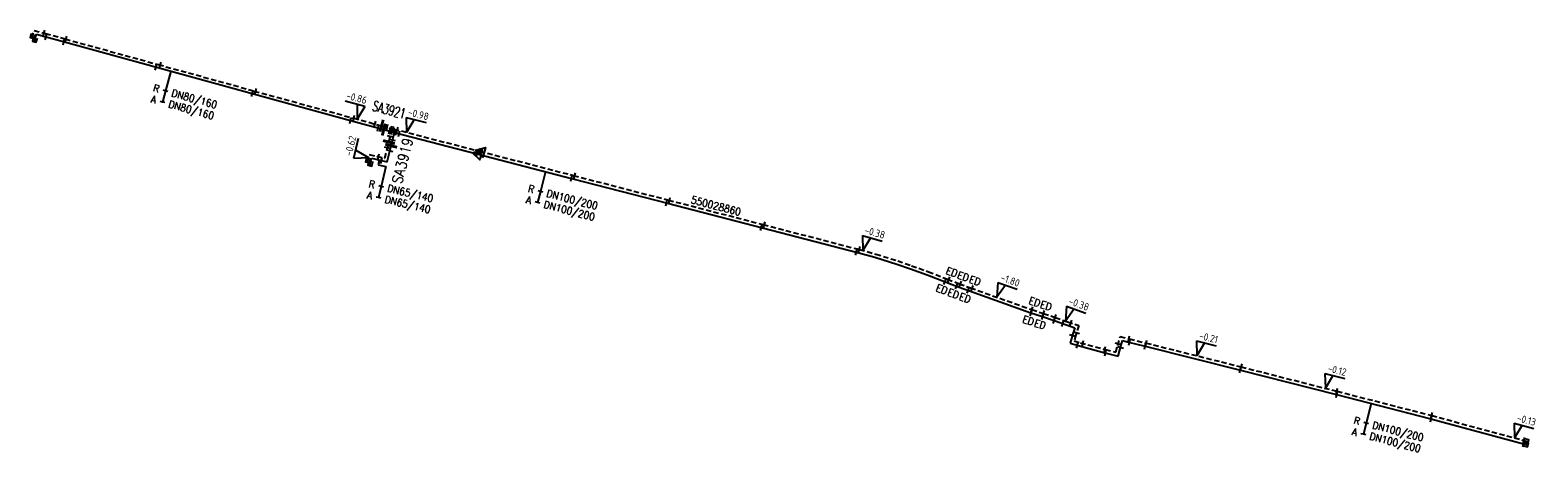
# Model space of a CAD drawing. Header units: millimetres. Extents: x 0 to 118212815, y 0 to 488348790.
# Tile 143 of 143: x 117808397 to 117992952, y 488079009 to 488130460. Entities that reach past the tile are written whole.
import ezdxf
from ezdxf.enums import TextEntityAlignment as Align

# ---------------------------------------------------------------- set-up
doc = ezdxf.new("R2010")
doc.units = ezdxf.units.MM
doc.header["$LTSCALE"] = 200
doc.linetypes.add('HIDDEN2', pattern=[4.7625, 3.175, -1.5875])
for name, color, linetype in [('WW-C-AFSLUITER', 7, 'Continuous'), ('WW-C-mof', 7, 'Continuous'), ('WW-C-tstuk', 7, 'Continuous'), ('WW-C-VERLOOP', 7, 'Continuous'), ('WW-I-diam', 7, 'Continuous'), ('WW-I-info', 7, 'Continuous'), ('WW-I-NAP', 7, 'Continuous'), ('WW-L-aanvoer', 3, 'Continuous'), ('WW-L-retour', 3, 'HIDDEN2')]:
    doc.layers.add(name, color=color, linetype=linetype)
doc.styles.add('DIN17', font='ROMANS.SHX', dxfattribs={"width": 0.9})
doc.styles.add('ISOCP', font='ISOCP.SHX')

# ---------------------------------------------------------------- blocks, each defined once
blk = doc.blocks.new('LR-smof')
at = {"color": 0, "linetype": 'ByBlock', "lineweight": -2}
blk.add_lwpolyline([(1, 0.5), (0, 0.5), (0, -0.5), (1, -0.5)], dxfattribs=at)
blk = doc.blocks.new('LR-VERL')
at = {"color": 0, "linetype": 'ByBlock', "lineweight": -2}
blk.add_lwpolyline([(1.08, 0), (-1.08, -1.25), (-1.08, 1.25)], close=True, dxfattribs=at)
blk = doc.blocks.new('LR-mof')
at = {"color": 0, "linetype": 'ByBlock', "lineweight": -2}
blk.add_line((0, -0.75), (0, 0.75), dxfattribs=at)
blk = doc.blocks.new('LR-tso')
blk.add_lwpolyline([(-0.375, -0.375), (0.375, -0.375), (0.375, 0.375), (-0.375, 0.375)], close=True)
blk = doc.blocks.new('LR-mofD')
at = {"color": 0, "linetype": 'ByBlock', "lineweight": -2}
blk.add_line((0, -0.75), (0, 0.75), dxfattribs=at)
at = {"color": 1, "linetype": 'ByBlock', "lineweight": -3, "style": 'DIN17', "width": 0.9}
blk.add_attdef('*1', text='', height=1.8, dxfattribs=at).set_placement((0, 2), align=Align.MIDDLE)
blk = doc.blocks.new('nap1')
at = {"color": 0, "linetype": 'Continuous', "lineweight": -3}
for p, q in [((-1, 3.5), (0, 0)), ((-1, 3.5), (4, 3.5)), ((1, 3.5), (0, 0))]:
    blk.add_line(p, q, dxfattribs=at)
at = {"color": 0, "linetype": 'Continuous', "lineweight": -3, "style": 'ISOCP'}
for tag, p in [('*1', (1.7, 5)), ('*2', (4, 1.5))]:
    blk.add_attdef(tag, text='', height=1.8, dxfattribs=at).set_placement(p, align=Align.MIDDLE)
blk = doc.blocks.new('LR-hyp')
at = {"color": 7, "linetype": 'ByBlock', "lineweight": -3, "style": 'DIN17', "width": 0.9}
blk.add_attdef('*1', text='', height=1.8, dxfattribs=at).set_placement((0, 0), align=Align.MIDDLE)
at = {"color": 7, "linetype": 'ByBlock', "lineweight": -2, "style": 'DIN17', "width": 0.9, "flags": 1}
blk.add_attdef('*2', text='', height=1.8, dxfattribs=at).set_placement((0, -5), align=Align.MIDDLE)
blk = doc.blocks.new('LR-DIAO2')
at = {"color": 0, "lineweight": -3}
blk.add_line((0, 0), (0, -5), dxfattribs=at)
at = {"color": 0, "linetype": 'Continuous', "lineweight": -3}
blk.add_line((0, -5), (0, -7.8), dxfattribs=at)
at = {"color": 0, "lineweight": -3}
for points in [[(0.61, -5), (0, -5), (-0.61, -5)], [(0.61, -7.8), (0, -7.8), (-0.61, -7.8)]]:
    blk.add_lwpolyline(points, dxfattribs=at)
at = {"color": 1, "lineweight": -3, "style": 'DIN17', "width": 0.9}
for tag, p in [('*1', (-1.61, -5)), ('*2', (-1.61, -7.78))]:
    blk.add_attdef(tag, text='', height=1.8, dxfattribs=at).set_placement(p, align=Align.MIDDLE_RIGHT)
for tag, p in [('*11', (1.61, -5)), ('*12', (1.61, -7.8))]:
    blk.add_attdef(tag, text='', height=1.8, dxfattribs=at).set_placement(p, align=Align.MIDDLE_LEFT)
blk = doc.blocks.new('LR-AFS')
at = {"color": 0, "lineweight": -3, "const_width": 0.7}
blk.add_lwpolyline([(0, -1.5), (0, 1.5)], dxfattribs=at)
at = {"color": 7, "linetype": 'ByBlock', "lineweight": -2, "style": 'DIN17', "width": 0.9}
blk.add_attdef('*1', text='', height=2.5, dxfattribs=at).set_placement((0, 5), align=Align.MIDDLE)
at = {"color": 0, "linetype": 'ByBlock', "lineweight": -2, "style": 'DIN17', "width": 0.3, "flags": 1}
for tag, p in [('*2', (2.5, 1.5)), ('OCODE', (-7.5, -2.5)), ('NCODE', (-2.5, -2.5)), ('BC', (2.5, -2.5)), ('RK', (7.5, -2.5)), ('FABR', (-7.5, -7.5)), ('ST', (-7.5, -5)), ('VCODE', (-2.5, -5)), ('TYPE', (-2.5, -7.5)), ('OPBOUW', (2.5, -7.5)), ('NIVO', (2.5, -5)), ('BEDIEN', (7.5, -7.5)), ('IMM', (7.5, -5)), ('VERTR', (-7.5, -10)), ('OPBLEN', (-2.5, -10)), ('HULPST', (2.5, -10)), ('VERLSP', (7.5, -10)), ('BORDL', (-7.5, -15)), ('DEKM', (-7.5, -12.5)), ('PDATUM', (-2.5, -12.5)), ('BORDX', (-2.5, -15)), ('BORDY', (2.5, -15)), ('OPM', (2.5, -12.5)), ('BORDZ', (7.5, -15)), ('BORD', (7.5, -12.5))]:
    blk.add_attdef(tag, text='', height=1.8, dxfattribs=at).set_placement(p, align=Align.MIDDLE)
blk = doc.blocks.new('nap2')
at = {"color": 0, "linetype": 'Continuous', "lineweight": -3}
for p, q in [((1, 3.5), (-4, 3.5)), ((-1, 3.5), (0, 0)), ((1, 3.5), (0, 0))]:
    blk.add_line(p, q, dxfattribs=at)
at = {"color": 0, "linetype": 'Continuous', "lineweight": -3, "style": 'ISOCP'}
for tag, p in [('*1', (-1.5, 5)), ('*2', (-4, 1.5))]:
    blk.add_attdef(tag, text='', height=1.8, dxfattribs=at).set_placement(p, align=Align.MIDDLE)

msp = doc.modelspace()

# ---------------------------------------------------------------- linework, layer by layer
at = {"layer": 'WW-I-diam'}
for p, q in [((117851135, 488114574), (117850999, 488113996)), ((117850999, 488113996), (117851935, 488113776))]:
    msp.add_line(p, q, dxfattribs=at)
at = {"layer": 'WW-L-aanvoer'}
for p, q in [((117808907, 488129059, -336), (117809156, 488129966)), ((117809156, 488129966), (117810178, 488129685)), ((117810178, 488129685), (117812595, 488129020)), ((117812595, 488129020), (117824006, 488125880)), ((117824006, 488125880), (117835734, 488122654)), ((117835734, 488122654), (117847611, 488119400)), ((117847611, 488119400), (117851691, 488118301)), ((117851691, 488118301), (117852815, 488117999)), ((117852588, 488116318), (117853009, 488117948)), ((117852815, 488117999), (117863058, 488115339)), ((117852079, 488114351), (117852588, 488116318)), ((117863058, 488115339), (117874822, 488112296)), ((117849968, 488113903), (117850191, 488114796)), ((117850191, 488114796), (117852079, 488114351)), ((117874822, 488112296), (117886426, 488109295)), ((117886426, 488109295), (117898041, 488106291)), ((117898041, 488106291), (117909831, 488103242)), ((117909831, 488103242), (117911812, 488102685)), ((117911812, 488102685), (117914475, 488101858)), ((117914475, 488101858), (117916160, 488101276)), ((117916160, 488101276), (117918218, 488100537)), ((117918218, 488100537), (117920539, 488099630)), ((117920539, 488099630), (117921982, 488099078)), ((117921982, 488099078), (117923386, 488098565)), ((117923386, 488098565), (117930886, 488095898)), ((117930886, 488095898), (117932320, 488095435)), ((117932320, 488095435), (117933732, 488094947)), ((117933732, 488094947), (117935249, 488094416)), ((117935249, 488094416), (117936259, 488094070)), ((117936033, 488093308), (117935719, 488092179)), ((117936259, 488094070), (117936033, 488093308)), ((117935719, 488092179), (117936854, 488091845)), ((117936854, 488091845), (117939935, 488091006)), ((117939935, 488091006), (117941583, 488090581)), ((117941583, 488090581), (117941905, 488091795)), ((117941905, 488091795), (117942101, 488092502)), ((117942101, 488092502), (117942862, 488092303)), ((117942862, 488092303), (117944897, 488091801)), ((117944897, 488091801), (117956548, 488088894)), ((117956548, 488088894), (117968295, 488085898)), ((117968295, 488085898), (117979867, 488082939)), ((117979867, 488082939), (117991178, 488079871)), ((117991178, 488079871), (117991730, 488079724))]:
    msp.add_line(p, q, dxfattribs=at)
at = {"layer": 'WW-L-retour'}
for p, q in [((117808638, 488129511, -824), (117808890, 488130433)), ((117808890, 488130433), (117810278, 488130051)), ((117810278, 488130051), (117812696, 488129386)), ((117812696, 488129386), (117824107, 488126247)), ((117824107, 488126247), (117835835, 488123020)), ((117835835, 488123020), (117848014, 488119685)), ((117848014, 488119685), (117851420, 488118768)), ((117851420, 488118768), (117852912, 488118366)), ((117852313, 488116772), (117852737, 488118413)), ((117852912, 488118366), (117863448, 488115651)), ((117849679, 488114315), (117849913, 488115252)), ((117849913, 488115252), (117851804, 488114806)), ((117851804, 488114806), (117852313, 488116772)), ((117863448, 488115651), (117874922, 488112684)), ((117874922, 488112684), (117886527, 488109682)), ((117886527, 488109682), (117898141, 488106679)), ((117898141, 488106679), (117909931, 488103629)), ((117909931, 488103629), (117911926, 488103069)), ((117911926, 488103069), (117914599, 488102239)), ((117914599, 488102239), (117916293, 488101653)), ((117916293, 488101653), (117918358, 488100911)), ((117918358, 488100911), (117920683, 488100003)), ((117920683, 488100003), (117922122, 488099452)), ((117922122, 488099452), (117923522, 488098941)), ((117923522, 488098941), (117931014, 488096277)), ((117931014, 488096277), (117932447, 488095815)), ((117932447, 488095815), (117933863, 488095324)), ((117933863, 488095324), (117935380, 488094794)), ((117935380, 488094794), (117936751, 488094325)), ((117936417, 488093197), (117936210, 488092451)), ((117936751, 488094325), (117936417, 488093197)), ((117941518, 488091900), (117941821, 488092988)), ((117941821, 488092988), (117942961, 488092691)), ((117936210, 488092451), (117936963, 488092230)), ((117936963, 488092230), (117940037, 488091393)), ((117940037, 488091393), (117941298, 488091067)), ((117941298, 488091067), (117941518, 488091900)), ((117942961, 488092691), (117944994, 488092189)), ((117944994, 488092189), (117956646, 488089281)), ((117956646, 488089281), (117968393, 488086286)), ((117968393, 488086286), (117979969, 488083326)), ((117979969, 488083326), (117991281, 488080257)), ((117991281, 488080257), (117991783, 488080124))]:
    msp.add_line(p, q, dxfattribs=at)

# ---------------------------------------------------------------- block references
at = {"layer": 'WW-C-AFSLUITER', "linetype": 'Continuous'}
ref = msp.add_blockref('LR-AFS', (117851691, 488118301), dxfattribs=dict(at, xscale=500, yscale=500, zscale=500, rotation=344.9276))
ref.add_attrib('*1', 'SA3921', dxfattribs={"layer": '0', "color": 7, "linetype": 'ByBlock', "lineweight": -2, "height": 1250, "rotation": 344.9276, "style": 'DIN17', "width": 0.65}).set_placement((117852342, 488120715), align=Align.MIDDLE)
at = {"layer": 'WW-C-AFSLUITER', "linetype": 'Continuous', "xscale": 500, "yscale": 500, "zscale": 500}
for p, rotation in [((117851420, 488118768), 344.9276), ((117852313, 488116772), 75.4999)]:
    msp.add_blockref('LR-AFS', p, dxfattribs=dict(at, rotation=rotation))
at = {"layer": 'WW-C-AFSLUITER', "linetype": 'Continuous'}
ref = msp.add_blockref('LR-AFS', (117852588, 488116318), dxfattribs=dict(at, xscale=500, yscale=500, zscale=500, rotation=75.4999))
ref.add_attrib('*1', 'SA3919', dxfattribs={"layer": '0', "color": 7, "linetype": 'ByBlock', "lineweight": -2, "height": 1250, "rotation": 75.4999, "style": 'DIN17', "width": 0.9}).set_placement((117853971, 488114484), align=Align.MIDDLE)
at = {"layer": 'WW-C-mof', "linetype": 'Continuous', "xscale": 500, "yscale": 500, "zscale": 500}
for name, p, rotation in [('LR-smof', (117808638, 488129511), 74.6172), ('LR-mof', (117810108, 488130098), 344.6172), ('LR-mof', (117810343, 488129640), 344.6172), ('LR-mof', (117812793, 488129359), 344.6172), ('LR-smof', (117808907, 488129059), 74.6172), ('LR-mof', (117812520, 488129041), 344.6172), ('LR-mof', (117823802, 488125937), 344.6172), ('LR-mof', (117824332, 488126185), 344.6172), ('LR-mof', (117835578, 488122697), 344.6172), ('LR-mof', (117836011, 488122972), 344.6848), ('LR-mof', (117847611, 488119400), 344.9276), ('LR-mof', (117848014, 488119685), 344.9276), ('LR-mof', (117850604, 488118987), 344.9276), ('LR-mof', (117851001, 488118487), 344.9276), ('LR-mof', (117852100, 488118585), 344.9276), ('LR-mof', (117852490, 488117459), 75.4999), ('LR-mof', (117852409, 488118108), 344.9276), ('LR-mof', (117852765, 488117001), 75.4999), ('LR-mof', (117853347, 488118254), 345.5498), ('LR-mof', (117853566, 488117803), 345.4429000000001), ('LR-mof', (117851051, 488114984), 346.7492999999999), ('LR-mof', (117852133, 488116077), 75.4999), ('LR-mof', (117852425, 488115686), 75.4999), ('LR-mof', (117849792, 488114768), 75.9879), ('LR-smof', (117849679, 488114315), 75.9879), ('LR-mof', (117850079, 488114348), 75.9879), ('LR-smof', (117849968, 488113903), 75.9879), ('LR-mof', (117851397, 488114512), 346.7492999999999), ('LR-mof', (117874668, 488112336), 345.4999000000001), ('LR-mof', (117875043, 488112652), 345.4999000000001), ('LR-mof', (117886286, 488109331), 345.4999000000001), ('LR-mof', (117886660, 488109648), 345.4999000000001), ('LR-mof', (117897903, 488106327), 345.4999000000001), ('LR-mof', (117898279, 488106643), 345.4999000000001), ('LR-mof', (117909898, 488103638), 345.4999000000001), ('LR-mof', (117909521, 488103322), 345.4999000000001), ('LR-mof', (117933735, 488094946), 340.7196), ('LR-mof', (117933852, 488095328), 340.9048), ('LR-mof', (117934789, 488094577), 340.7196), ('LR-mof', (117935803, 488094649), 341.1025), ('LR-mof', (117935978, 488093111), 74.4666), ('LR-mof', (117936480, 488093408), 73.5179), ('LR-mof', (117942884, 488092711), 345.3825), ('LR-mof', (117936571, 488091928), 343.6032000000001), ('LR-mof', (117937252, 488092151), 344.772), ('LR-mof', (117939948, 488091417), 344.772), ('LR-mof', (117940033, 488090981), 345.5338), ('LR-mof', (117941566, 488092071), 74.4635), ('LR-mof', (117941864, 488091640), 75.1924), ('LR-mof', (117942961, 488092279), 346.1362), ('LR-mof', (117944875, 488091806), 346.1362), ('LR-mof', (117945011, 488092185), 345.9891000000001), ('LR-mof', (117956528, 488088899), 345.9891000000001), ('LR-mof', (117956662, 488089277), 345.6946), ('LR-mof', (117968338, 488085887), 345.6546000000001), ('LR-mof', (117968350, 488086297), 345.6946), ('LR-mof', (117979944, 488083332), 345.6546000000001), ('LR-mof', (117979895, 488082931), 344.825), ('LR-mof', (117991218, 488079860), 345.0808), ('LR-mof', (117991247, 488080267), 344.825), ('LR-smof', (117991730, 488079724), 165.0808), ('LR-smof', (117991783, 488080124), 165.0808)]:
    msp.add_blockref(name, p, dxfattribs=dict(at, rotation=rotation))
at = {"layer": 'WW-C-mof', "xscale": 500, "yscale": 500, "zscale": 500, "rotation": 165.4999}
for p in [(117863058, 488115339), (117863448, 488115651)]:
    msp.add_blockref('LR-mof', p, dxfattribs=at)
at = {"layer": 'WW-C-mof', "linetype": 'Continuous', "xscale": 500, "yscale": 500, "zscale": 500}
for p, rotation in [((117920857, 488099937), 339.0547000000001), ((117922261, 488099402), 339.932), ((117923704, 488098877), 340.4256999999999), ((117931008, 488096279), 340.4256999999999), ((117932444, 488095816), 342.1123)]:
    msp.add_blockref('LR-mofD', p, dxfattribs=dict(at, rotation=rotation)).add_auto_attribs({'*1': 'ED'})
at = {"layer": 'WW-C-mof', "linetype": 'Continuous'}
ref = msp.add_blockref('LR-mofD', (117920355, 488099702), dxfattribs=dict(at, xscale=500, yscale=500, zscale=500, rotation=158.6663))
ref.add_attrib('*1', 'ED', dxfattribs={"layer": '0', "color": 1, "linetype": 'ByBlock', "lineweight": -3, "height": 900, "rotation": 338.6663, "style": 'DIN17', "width": 0.9}).set_placement((117919991, 488098771), align=Align.MIDDLE)
ref = msp.add_blockref('LR-mofD', (117921762, 488099162), dxfattribs=dict(at, xscale=500, yscale=500, zscale=500, rotation=159.0547))
ref.add_attrib('*1', 'ED', dxfattribs={"layer": '0', "color": 1, "linetype": 'ByBlock', "lineweight": -3, "height": 900, "rotation": 339.0547, "style": 'DIN17', "width": 0.9}).set_placement((117921405, 488098228), align=Align.MIDDLE)
ref = msp.add_blockref('LR-mofD', (117923168, 488098645), dxfattribs=dict(at, xscale=500, yscale=500, zscale=500, rotation=159.932))
ref.add_attrib('*1', 'ED', dxfattribs={"layer": '0', "color": 1, "linetype": 'ByBlock', "lineweight": -3, "height": 900, "rotation": 339.932, "style": 'DIN17', "width": 0.9}).set_placement((117922825, 488097705), align=Align.MIDDLE)
ref = msp.add_blockref('LR-mofD', (117930888, 488095897), dxfattribs=dict(at, xscale=500, yscale=500, zscale=500, rotation=162.1123))
ref.add_attrib('*1', 'ED', dxfattribs={"layer": '0', "color": 1, "linetype": 'ByBlock', "lineweight": -3, "height": 900, "rotation": 342.1123, "style": 'DIN17', "width": 0.9}).set_placement((117930581, 488094946), align=Align.MIDDLE)
ref = msp.add_blockref('LR-mofD', (117932318, 488095436), dxfattribs=dict(at, xscale=500, yscale=500, zscale=500, rotation=162.1123))
ref.add_attrib('*1', 'ED', dxfattribs={"layer": '0', "color": 1, "linetype": 'ByBlock', "lineweight": -3, "height": 900, "rotation": 342.1123, "style": 'DIN17', "width": 0.9}).set_placement((117932011, 488094484), align=Align.MIDDLE)
at = {"layer": 'WW-C-tstuk', "linetype": 'Continuous', "xscale": 500, "yscale": 500, "zscale": 500}
for p, rotation in [((117852737, 488118413), 164.9276), ((117853009, 488117948), 345.4429000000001)]:
    msp.add_blockref('LR-tso', p, dxfattribs=dict(at, rotation=rotation))
at = {"layer": 'WW-C-VERLOOP', "linetype": 'Continuous', "xscale": 500, "yscale": 500, "zscale": 500, "rotation": 165.4999}
for p in [(117863058, 488115339), (117863448, 488115651)]:
    msp.add_blockref('LR-VERL', p, dxfattribs=at)
at = {"layer": 'WW-I-diam', "linetype": 'Continuous', "xscale": 500, "yscale": 500, "zscale": 500}
for p, rotation, values in [((117825627, 488125435), 344.6171740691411, {'*1': 'R', '*11': 'DN80/160', '*2': 'A', '*12': 'DN80/160'}), ((117851935, 488113776), 346.7492929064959, {'*1': 'R', '*11': 'DN65/140', '*2': 'A', '*12': 'DN65/140'}), ((117871484, 488113160), 345.4999477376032, {'*1': 'R', '*11': 'DN100/200', '*2': 'A', '*12': 'DN100/200'}), ((117972564, 488084807), 345.6545605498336, {'*1': 'R', '*11': 'DN100/200', '*2': 'A', '*12': 'DN100/200'})]:
    msp.add_blockref('LR-DIAO2', p, dxfattribs=dict(at, rotation=rotation)).add_auto_attribs(values)
at = {"layer": 'WW-I-info', "linetype": 'Continuous'}
ref = msp.add_blockref('LR-hyp', (117892354, 488108969), dxfattribs=dict(at, xscale=500.0000000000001, yscale=500.0000000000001, zscale=500.0000000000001, rotation=345.4999477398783))
ref.add_attrib('*1', '550028860', dxfattribs={"layer": '0', "color": 0, "linetype": 'ByBlock', "lineweight": -3, "height": 900, "rotation": 345.49995, "style": 'DIN17', "width": 0.9}).set_placement((117892354, 488108969), align=Align.MIDDLE)
at = {"layer": 'WW-I-NAP', "linetype": 'Continuous'}
ref = msp.add_blockref('nap2', (117848442, 488119570), dxfattribs=dict(at, xscale=500, yscale=500, zscale=500, rotation=344.9276126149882))
ref.add_attrib('*1', '-0.86', dxfattribs={"layer": '0', "color": 1, "linetype": 'Continuous', "lineweight": -3, "height": 900, "rotation": 344.92761, "style": 'ISOCP'}).set_placement((117848367, 488122179), align=Align.MIDDLE)
ref = msp.add_blockref('nap1', (117854480, 488117962), dxfattribs=dict(at, xscale=500, yscale=500, zscale=500, rotation=345.5498073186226))
ref.add_attrib('*1', '-0.98', dxfattribs={"layer": '0', "color": 1, "linetype": 'Continuous', "lineweight": -3, "height": 900, "rotation": 345.54981, "style": 'ISOCP'}).set_placement((117855927, 488120171), align=Align.MIDDLE)
ref = msp.add_blockref('nap1', (117849821, 488114883), dxfattribs=dict(at, xscale=500, yscale=500, zscale=500, rotation=75.98785297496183))
ref.add_attrib('*1', '-0.62', dxfattribs={"layer": '0', "color": 1, "linetype": 'Continuous', "lineweight": -3, "height": 900, "rotation": 75.98785, "style": 'ISOCP'}).set_placement((117847601, 488116313), align=Align.MIDDLE)
ref = msp.add_blockref('nap1', (117910304, 488103525), dxfattribs=dict(at, xscale=500, yscale=500, zscale=500, rotation=344.3053832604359))
ref.add_attrib('*1', '-0.38', dxfattribs={"layer": '0', "color": 1, "linetype": 'Continuous', "lineweight": -3, "height": 900, "rotation": 344.30538, "style": 'ISOCP'}).set_placement((117911799, 488105702), align=Align.MIDDLE)
ref = msp.add_blockref('nap1', (117926734, 488097799), dxfattribs=dict(at, xscale=500, yscale=500, zscale=500, rotation=340.425709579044))
ref.add_attrib('*1', '-1.80', dxfattribs={"layer": '0', "color": 1, "linetype": 'Continuous', "lineweight": -3, "height": 900, "rotation": 340.42571, "style": 'ISOCP'}).set_placement((117928373, 488099870), align=Align.MIDDLE)
ref = msp.add_blockref('nap1', (117935150, 488094874), dxfattribs=dict(at, xscale=500, yscale=500, zscale=500, rotation=340.7195802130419))
ref.add_attrib('*1', '-0.38', dxfattribs={"layer": '0', "color": 1, "linetype": 'Continuous', "lineweight": -3, "height": 900, "rotation": 340.71958, "style": 'ISOCP'}).set_placement((117936778, 488096953), align=Align.MIDDLE)
ref = msp.add_blockref('nap1', (117951225, 488090634), dxfattribs=dict(at, xscale=500, yscale=500, zscale=500, rotation=345.9890610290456))
ref.add_attrib('*1', '-0.21', dxfattribs={"layer": '0', "color": 1, "linetype": 'Continuous', "lineweight": -3, "height": 900, "rotation": 345.98906, "style": 'ISOCP'}).set_placement((117952655, 488092854), align=Align.MIDDLE)
ref = msp.add_blockref('nap1', (117966940, 488086656), dxfattribs=dict(at, xscale=500, yscale=500, zscale=500, rotation=345.6945970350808))
ref.add_attrib('*1', '-0.12', dxfattribs={"layer": '0', "color": 1, "linetype": 'Continuous', "lineweight": -3, "height": 900, "rotation": 345.6946, "style": 'ISOCP'}).set_placement((117968382, 488088869), align=Align.MIDDLE)
ref = msp.add_blockref('nap1', (117990085, 488080582), dxfattribs=dict(at, xscale=500, yscale=500, zscale=500, rotation=344.8250266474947))
ref.add_attrib('*1', '-0.13', dxfattribs={"layer": '0', "color": 1, "linetype": 'Continuous', "lineweight": -3, "height": 900, "rotation": 344.82503, "style": 'ISOCP'}).set_placement((117991560, 488082772), align=Align.MIDDLE)

doc.saveas('drawing.dxf')
